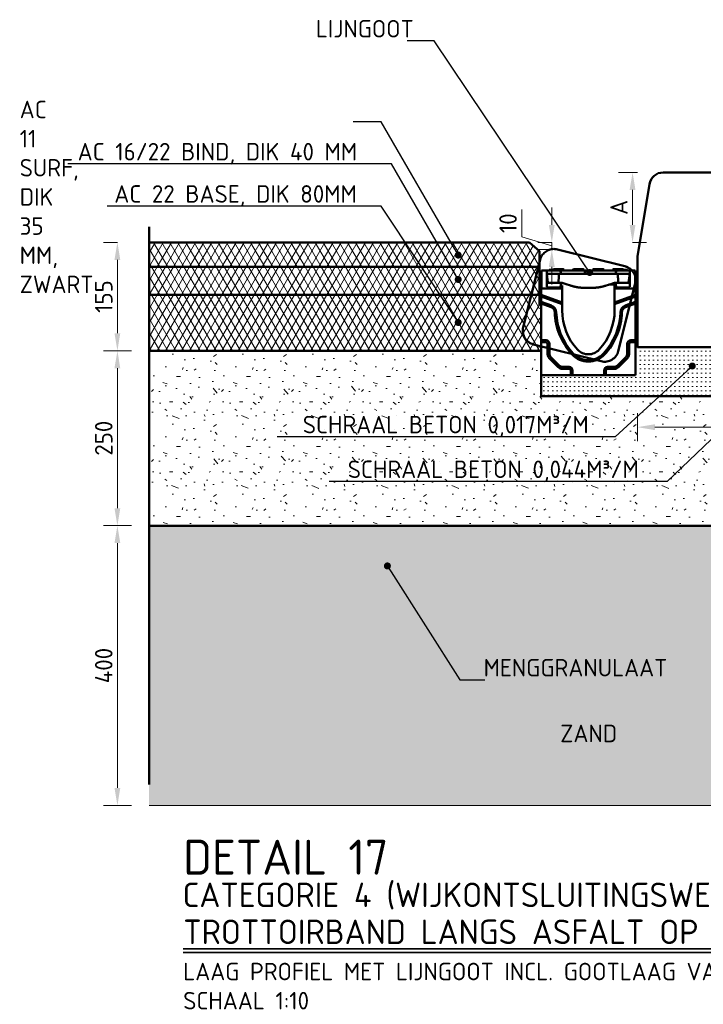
# Model space of a CAD drawing. Header units: metres. Extents: x 92403 to 95147, y 464428 to 465602.
# Tile 219 of 256: x 92591.837 to 92592.813, y 465101.012 to 465102.419. Entities that reach past the tile are written whole.
import ezdxf
from ezdxf import colors
from ezdxf.entities.mleader import LeaderData, LeaderLine
from ezdxf.math import Vec2, Vec3

# ---------------------------------------------------------------- set-up
doc = ezdxf.new("R2010")
doc.units = ezdxf.units.M
for name, pattern in [('HIDDEN', [2.373, 1.58, -0.793]), ('VW-1-1_STREEP', [2, 1, -1]), ('XX-PROJECTGRENS', [18, 12, -3, 0, -3])]:
    doc.linetypes.add(name, pattern=pattern)
doc.layers.get('0').update_dxf_attribs({"linetype": 'CONTINUOUS'})
doc.layers.get('Defpoints').update_dxf_attribs({"linetype": 'CONTINUOUS'})
for name, color, linetype, lineweight in [('N-WE-GW-GROND_ZAND-AD', 7, 'CONTINUOUS', 18), ('N-WE-GW-GROND_ZAND_CUNETZAND-AD-10', 7, 'CONTINUOUS', 18), ('N-WE-GW-GROND_ZAND_CUNETZAND-WERK-T25', 7, 'CONTINUOUS', 25), ('N-WE-KG-PROJECTGRENS-GD', 7, 'XX-PROJECTGRENS', 50), ('N-WE-RI-HWA_GOOT_LIJNGOOT-GD', 150, 'CONTINUOUS', 50), ('N-WE-VH-KANTOPSLUITING_TROTTOIRBAND_130 150-GD', 210, 'CONTINUOUS', 50), ('N-WE-VH-VERHARDING_ASFALT-AD-10', 252, 'CONTINUOUS', 18), ('N-WE-VH-VERHARDING_ASFALT-GD', 252, 'CONTINUOUS', 50), ('N-WE-VH-VERHARDING_ASFALT-T25', 7, 'CONTINUOUS', 25), ('N-WE-VH-VERHARDING_BETON_SCHRAAL-GD', 252, 'CONTINUOUS', 50), ('N-WE-VH-VERHARDING_BETON_SCHRAAL-T25', 7, 'CONTINUOUS', 25), ('N-WE-VH-VERHARDING_FUNDERING-AD-10', 252, 'CONTINUOUS', 18), ('N-WE-VH-VERHARDING_NATUURSTEEN-GD', 252, 'CONTINUOUS', 50), ('N-WE-VW-MARKERING_LANGS_STREEP_11-G', 7, 'VW-1-1_STREEP', 13), ('X-XX-AL-TEKENBLAD_TITELBLOK-T25', 7, 'CONTINUOUS', 25), ('X-XX-AL-TEKENBLAD_TITELBLOK-T35', 50, 'CONTINUOUS', 35), ('X-XX-AL-TEKENBLAD_TITELBLOK-T50', 130, 'CONTINUOUS', 50), ('X-XX-AL-VERWIJZING_DETAIL-M', 7, 'CONTINUOUS', 18)]:
    doc.layers.add(name, color=color, linetype=linetype, lineweight=lineweight)
doc.styles.add('NLCS-ISO-ANNOTATIVE-T25', font='NLCS-ISO.ttf', dxfattribs={"height": 2.5})
doc.styles.add('NLCS-ISO-M10-T25', font='NLCS-ISO.ttf', dxfattribs={"height": 0.025})
doc.styles.add('NLCS-ISO-M10-T35', font='NLCS-ISO.ttf', dxfattribs={"height": 0.035})
doc.styles.add('NLCS-ISO-M10-T50', font='NLCS-ISO.ttf', dxfattribs={"height": 0.05})
doc.dimstyles.new('NLCS-M10-T25-PIJL_L2_H1', dxfattribs={"dimscale": 0.01, "dimtxt": 2.5, "dimasz": 2.5, "dimexe": 2, "dimexo": 2, "dimgap": 0.7, "dimtad": 1, "dimzin": 0, "dimdsep": 46, "dimtxsty": 'NLCS-ISO-M10-T25', "dimcen": 2.5, "dimdle": 2, "dimclrd": 256, "dimclre": 256, "dimclrt": 7, "dimadec": 1, "dimazin": 0, "dimtfac": 1, "dimtdec": 3, "dimtofl": 0, "dimtmove": 1, "dimatfit": 0, "dimfxl": 2, "dimfxlon": 1, "dimtfillclr": 256, "dimtolj": 1, "dimtzin": 0, "dimlwd": -1, "dimlwe": -1, "dimarcsym": 0})
pattern_1 = [(60, (2985.379468, 6084.488832), (-0.00866025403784, 0.005), []), (120, (2985.379468, 6084.488832), (-0.00866025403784, -0.005), [])]

# ---------------------------------------------------------------- blocks, each defined once
blk = doc.blocks.new('*D560')
at = {"layer": 'Defpoints', "color": 0, "transparency": 16777216}
for p in [(92592.7124, 465102.2009), (92592.7392, 465102.2009), (92592.7124, 465102.1009)]:
    blk.add_point(p, dxfattribs=at)
at = {"layer": 'X-XX-AL-VERWIJZING_DETAIL-M', "transparency": 16777216}
for p, q in [((92592.7192, 465102.2009), (92592.6924, 465102.2009)), ((92592.7124, 465102.1259), (92592.7124, 465102.1759)), ((92592.7124, 465102.1009), (92592.7324, 465102.1009))]:
    blk.add_line(p, q, dxfattribs=at)
for points in [[(92592.7082, 465102.1759), (92592.7165, 465102.1759), (92592.7124, 465102.2009)], [(92592.7082, 465102.1259), (92592.7165, 465102.1259), (92592.7124, 465102.1009)]]:
    blk.add_solid(points, dxfattribs=at)
at = {"layer": 'X-XX-AL-VERWIJZING_DETAIL-M', "color": 7, "transparency": 16777216, "insert": (92592.6929, 465102.1509), "char_height": 0.025, "attachment_point": 5, "rotation": 90, "style": 'NLCS-ISO-M10-T25'}
blk.add_mtext('\\A1;A', dxfattribs=at)
blk = doc.blocks.new('*D561')
at = {"layer": 'Defpoints', "color": 0, "transparency": 16777216}
for p in [(92591.9763, 465102.1009), (92591.9763, 465102.1009), (92591.9763, 465101.9459)]:
    blk.add_point(p, dxfattribs=at)
at = {"layer": 'X-XX-AL-VERWIJZING_DETAIL-M', "transparency": 16777216}
for p, q in [((92591.9763, 465102.1009), (92591.9563, 465102.1009)), ((92591.9763, 465101.9709), (92591.9763, 465102.0759)), ((92591.9763, 465101.9459), (92591.9563, 465101.9459))]:
    blk.add_line(p, q, dxfattribs=at)
for points in [[(92591.9721, 465102.0759), (92591.9804, 465102.0759), (92591.9763, 465102.1009)], [(92591.9721, 465101.9709), (92591.9804, 465101.9709), (92591.9763, 465101.9459)]]:
    blk.add_solid(points, dxfattribs=at)
at = {"layer": 'X-XX-AL-VERWIJZING_DETAIL-M', "color": 7, "transparency": 16777216, "insert": (92591.9568, 465102.0234), "char_height": 0.025, "attachment_point": 5, "rotation": 90, "style": 'NLCS-ISO-M10-T25'}
blk.add_mtext('\\A1;155', dxfattribs=at)
blk = doc.blocks.new('*D566')
at = {"layer": 'Defpoints', "color": 0, "transparency": 16777216}
for p in [(92591.9763, 465101.6959), (92591.9763, 465101.2959), (92592.0217, 465101.2959)]:
    blk.add_point(p, dxfattribs=at)
at = {"layer": 'X-XX-AL-VERWIJZING_DETAIL-M', "transparency": 16777216}
for p, q in [((92591.9763, 465101.6959), (92591.9963, 465101.6959)), ((92591.9763, 465101.6709), (92591.9763, 465101.3209)), ((92591.9963, 465101.2959), (92591.9563, 465101.2959))]:
    blk.add_line(p, q, dxfattribs=at)
for points in [[(92591.9721, 465101.6709), (92591.9804, 465101.6709), (92591.9763, 465101.6959)], [(92591.9721, 465101.3209), (92591.9804, 465101.3209), (92591.9763, 465101.2959)]]:
    blk.add_solid(points, dxfattribs=at)
at = {"layer": 'X-XX-AL-VERWIJZING_DETAIL-M', "color": 7, "transparency": 16777216, "insert": (92591.9568, 465101.4959), "char_height": 0.025, "attachment_point": 5, "rotation": 90, "style": 'NLCS-ISO-M10-T25'}
blk.add_mtext('\\A1;400', dxfattribs=at)
blk = doc.blocks.new('_Dot')
at = {"color": 0, "linetype": 'ByBlock', "lineweight": -2}
blk.add_line((-0.5, 0), (-1, 0), dxfattribs=at)
at = {"color": 0, "linetype": 'ByBlock', "const_width": 0.5}
blk.add_lwpolyline([(-0.25, 0, 1), (0.25, 0, 1)], format="xyb", close=True, dxfattribs=at)
blk = doc.blocks.new('*D787')
at = {"layer": 'Defpoints', "color": 0, "transparency": 16777216}
for p in [(92592.0217, 465101.9459), (92591.9763, 465101.6959), (92592.0217, 465101.6959)]:
    blk.add_point(p, dxfattribs=at)
at = {"layer": 'X-XX-AL-VERWIJZING_DETAIL-M', "transparency": 16777216}
for p, q in [((92591.9963, 465101.9459), (92591.9563, 465101.9459)), ((92591.9763, 465101.9209), (92591.9763, 465101.7209)), ((92591.9963, 465101.6959), (92591.9563, 465101.6959))]:
    blk.add_line(p, q, dxfattribs=at)
for points in [[(92591.9721, 465101.9209), (92591.9804, 465101.9209), (92591.9763, 465101.9459)], [(92591.9721, 465101.7209), (92591.9804, 465101.7209), (92591.9763, 465101.6959)]]:
    blk.add_solid(points, dxfattribs=at)
at = {"layer": 'X-XX-AL-VERWIJZING_DETAIL-M', "color": 7, "transparency": 16777216, "insert": (92591.9568, 465101.8209), "char_height": 0.025, "attachment_point": 5, "rotation": 90, "style": 'NLCS-ISO-M10-T25'}
blk.add_mtext('\\A1;250', dxfattribs=at)
blk = doc.blocks.new('*D568')
at = {"layer": 'Defpoints', "color": 0, "transparency": 16777216}
for p in [(92592.597, 465102.1009), (92592.5995, 465102.1009), (92592.5995, 465102.0909)]:
    blk.add_point(p, dxfattribs=at)
at = {"layer": 'X-XX-AL-VERWIJZING_DETAIL-M', "transparency": 16777216}
for p, q in [((92592.597, 465102.1259), (92592.597, 465102.1509)), ((92592.554, 465102.1088), (92592.554, 465102.1478)), ((92592.597, 465102.0959), (92592.554, 465102.1088)), ((92592.597, 465102.1009), (92592.577, 465102.1009)), ((92592.597, 465102.0909), (92592.597, 465102.1009)), ((92592.597, 465102.0909), (92592.577, 465102.0909)), ((92592.597, 465102.0659), (92592.597, 465102.0409))]:
    blk.add_line(p, q, dxfattribs=at)
for points in [[(92592.5928, 465102.1259), (92592.6011, 465102.1259), (92592.597, 465102.1009)], [(92592.5928, 465102.0659), (92592.6011, 465102.0659), (92592.597, 465102.0909)]]:
    blk.add_solid(points, dxfattribs=at)
at = {"layer": 'X-XX-AL-VERWIJZING_DETAIL-M', "color": 7, "transparency": 16777216, "insert": (92592.5345, 465102.1283), "char_height": 0.025, "attachment_point": 5, "rotation": 90, "style": 'NLCS-ISO-M10-T25'}
blk.add_mtext('\\A1;10', dxfattribs=at)
blk = doc.blocks.new('*D569')
at = {"layer": 'Defpoints', "color": 0, "transparency": 16777216}
for p in [(92592.7192, 465101.9104), (92593.2192, 465101.8367), (92593.2192, 465101.8004)]:
    blk.add_point(p, dxfattribs=at)
at = {"layer": 'X-XX-AL-VERWIJZING_DETAIL-M', "transparency": 16777216}
for p, q in [((92592.7192, 465101.8567), (92592.7192, 465101.8167)), ((92593.2192, 465101.8204), (92593.2192, 465101.8567)), ((92592.7442, 465101.8367), (92593.1942, 465101.8367))]:
    blk.add_line(p, q, dxfattribs=at)
for points in [[(92592.7442, 465101.8409), (92592.7442, 465101.8325), (92592.7192, 465101.8367)], [(92593.1942, 465101.8409), (92593.1942, 465101.8325), (92593.2192, 465101.8367)]]:
    blk.add_solid(points, dxfattribs=at)
at = {"layer": 'X-XX-AL-VERWIJZING_DETAIL-M', "color": 7, "transparency": 16777216, "insert": (92592.9692, 465101.8562), "char_height": 0.025, "attachment_point": 5, "style": 'NLCS-ISO-M10-T25'}
blk.add_mtext('\\A1;500', dxfattribs=at)
blk = doc.blocks.new('Goot')
at = {"color": 8}
for p, q in [((0.008, 0.1496), (0.0005, 0.15)), ((0.0005, 0.15), (0.0005, 0.124)), ((0.0082, 0.1496), (0.008, 0.1496)), ((0.008, 0.127), (0.008, 0.1496)), ((0.0082, 0.15), (0.0251, 0.15)), ((0.0082, 0.145), (0.0082, 0.15)), ((0.0082, 0.145), (0.0095, 0.1329)), ((0.0283, 0.145), (0.0082, 0.145)), ((0.0342, 0.15), (0.0251, 0.15)), ((0.0283, 0.145), (0.0281, 0.1472)), ((0.0283, 0.145), (0.0342, 0.145)), ((0.0565, 0.15), (0.0342, 0.15)), ((0.0342, 0.145), (0.0565, 0.145)), ((0.0656, 0.15), (0.0565, 0.15)), ((0.0565, 0.145), (0.0625, 0.145)), ((0.0626, 0.1472), (0.0625, 0.145)), ((0.0725, 0.145), (0.0625, 0.145)), ((0.0656, 0.15), (0.0694, 0.15)), ((0.0785, 0.15), (0.0694, 0.15)), ((0.0725, 0.145), (0.0724, 0.1472)), ((0.0725, 0.145), (0.0785, 0.145)), ((0.1007, 0.15), (0.0785, 0.15)), ((0.0785, 0.145), (0.1007, 0.145)), ((0.1099, 0.15), (0.1007, 0.15)), ((0.1007, 0.145), (0.1067, 0.145)), ((0.1069, 0.1472), (0.1067, 0.145)), ((0.1267, 0.145), (0.1067, 0.145)), ((0.1097, 0.1437), (0.1097, 0.1437)), ((0.1099, 0.15), (0.1267, 0.15)), ((0.1249, 0.1328), (0.1267, 0.145)), ((0.1267, 0.15), (0.1267, 0.145)), ((0.127, 0.1496), (0.1267, 0.1496)), ((0.1345, 0.15), (0.127, 0.1496)), ((0.127, 0.1496), (0.127, 0.127)), ((0.1345, 0.124), (0.1345, 0.15)), ((0.026, 0.132), (0.01, 0.132)), ((0.0105, 0.132), (0.0106, 0.132)), ((0.0106, 0.132), (0.011, 0.132)), ((0.011, 0.132), (0.0249, 0.132)), ((0.0249, 0.1329), (0.0249, 0.132)), ((0.0249, 0.132), (0.0254, 0.132)), ((0.0254, 0.132), (0.03, 0.132)), ((0.028, 0.1304), (0.0278, 0.1265)), ((0.0279, 0.1285), (0.03, 0.1285)), ((0.028, 0.1305), (0.028, 0.131)), ((0.028, 0.1305), (0.028, 0.1304)), ((0.03, 0.1285), (0.03, 0.128)), ((0.03, 0.128), (0.03, 0.126)), ((0.0316, 0.1317), (0.0356, 0.1304)), ((0.0356, 0.1304), (0.0422, 0.1283)), ((0.0928, 0.1283), (0.0994, 0.1304)), ((0.0969, 0.1296), (0.107, 0.1296)), ((0.0994, 0.1304), (0.1034, 0.1317)), ((0.105, 0.132), (0.1096, 0.132)), ((0.105, 0.128), (0.105, 0.1285)), ((0.105, 0.1285), (0.1071, 0.1285)), ((0.105, 0.126), (0.105, 0.128)), ((0.107, 0.1305), (0.107, 0.131)), ((0.107, 0.1304), (0.107, 0.1305)), ((0.1072, 0.1265), (0.107, 0.1304)), ((0.107, 0.1304), (0.1072, 0.1265)), ((0.125, 0.132), (0.109, 0.132)), ((0.1096, 0.132), (0.1101, 0.132)), ((0.1101, 0.1329), (0.1101, 0.132)), ((0.1101, 0.132), (0.1234, 0.132)), ((0.114, 0.132), (0.114, 0.132)), ((0.1155, 0.132), (0.1155, 0.132)), ((0.1157, 0.132), (0.1157, 0.132)), ((0.1234, 0.132), (0.1239, 0.132)), ((0, 0.115), (0, 0.124)), ((0.03, 0.124), (0, 0.124)), ((0, 0.1127), (0, 0.115)), ((0, 0.105), (0, 0.1127)), ((0.03, 0.1256), (0.009, 0.126)), ((0.03, 0.1256), (0.03, 0.126)), ((0.03, 0.124), (0.03, 0.1256)), ((0.03, 0.1041), (0.03, 0.124)), ((0.0625, 0.125), (0.0725, 0.125)), ((0.126, 0.126), (0.105, 0.1256)), ((0.105, 0.126), (0.105, 0.1256)), ((0.105, 0.124), (0.105, 0.1256)), ((0.105, 0.124), (0.105, 0.1041)), ((0.135, 0.124), (0.105, 0.124)), ((0.135, 0.124), (0.135, 0.115)), ((0.135, 0.115), (0.135, 0.1127)), ((0.135, 0.1127), (0.135, 0.105)), ((0, 0.1028), (0, 0.105)), ((0, 0.05), (0, 0.1028)), ((0.03, 0.1041), (0.03, 0.1018)), ((0.03, 0.1018), (0.03, 0.093)), ((0.105, 0.1018), (0.105, 0.1041)), ((0.105, 0.093), (0.105, 0.1018)), ((0.135, 0.105), (0.135, 0.1028)), ((0.135, 0.1028), (0.135, 0.05)), ((0, 0.0473), (0, 0.05)), ((0, 0), (0, 0.0473)), ((0.135, 0.05), (0.135, 0.0473)), ((0.135, 0.0473), (0.135, 0)), ((0.0423, 0), (0, 0)), ((0.045, 0), (0.0423, 0)), ((0.09, 0), (0.045, 0)), ((0.0927, 0), (0.09, 0)), ((0.135, 0), (0.0927, 0))]:
    blk.add_line(p, q, dxfattribs=at)
at = {"color": 8, "transparency": 33554687}
for p, q in [((0.0169, 0.151), (0.0115, 0.151)), ((0.0115, 0.151), (0.0115, 0.15)), ((0.0168, 0.1506), (0.0167, 0.15)), ((0.0178, 0.1515), (0.0203, 0.1515)), ((0.0293, 0.1515), (0.0203, 0.1515)), ((0.0293, 0.1515), (0.0317, 0.1515)), ((0.0327, 0.1506), (0.0327, 0.15)), ((0.0453, 0.1506), (0.0452, 0.15)), ((0.0463, 0.1515), (0.0488, 0.1515)), ((0.0578, 0.1515), (0.0488, 0.1515)), ((0.0578, 0.1515), (0.0602, 0.1515)), ((0.0612, 0.1506), (0.0612, 0.15)), ((0.0738, 0.1506), (0.0737, 0.15)), ((0.0748, 0.1515), (0.0773, 0.1515)), ((0.0862, 0.1515), (0.0773, 0.1515)), ((0.0862, 0.1515), (0.0887, 0.1515)), ((0.0897, 0.1506), (0.0897, 0.15)), ((0.1023, 0.1506), (0.1022, 0.15)), ((0.1033, 0.1515), (0.1058, 0.1515)), ((0.1147, 0.1515), (0.1058, 0.1515)), ((0.1147, 0.1515), (0.1172, 0.1515)), ((0.1183, 0.151), (0.1181, 0.151)), ((0.1182, 0.1506), (0.1182, 0.15)), ((0.1213, 0.151), (0.1183, 0.151)), ((0.1232, 0.151), (0.1213, 0.151)), ((0.1234, 0.151), (0.1232, 0.151)), ((0.1234, 0.151), (0.1234, 0.15)), ((0, 0.115), (0.03, 0.1041)), ((0.03, 0.1018), (0, 0.1127)), ((0.105, 0.1041), (0.135, 0.115)), ((0.135, 0.1127), (0.105, 0.1018)), ((0, 0.105), (0.015, 0.0996)), ((0.0143, 0.0976), (0, 0.1028)), ((0.12, 0.0996), (0.135, 0.105)), ((0.135, 0.1028), (0.1207, 0.0976)), ((0, 0.05), (0.007, 0.05)), ((0.007, 0.0473), (0, 0.0473)), ((0.0093, 0.03), (0.0093, 0.045)), ((0.012, 0.045), (0.012, 0.03)), ((0.123, 0.03), (0.123, 0.045)), ((0.1257, 0.045), (0.1257, 0.03)), ((0.128, 0.05), (0.135, 0.05)), ((0.135, 0.0473), (0.128, 0.0473)), ((0.0246, 0.0116), (0.0116, 0.0246)), ((0.0135, 0.0265), (0.0265, 0.0135)), ((0.1085, 0.0135), (0.1215, 0.0265)), ((0.1234, 0.0246), (0.1104, 0.0116)), ((0.03, 0.012), (0.04, 0.012)), ((0.04, 0.0093), (0.03, 0.0093)), ((0.0423, 0), (0.0423, 0.007)), ((0.045, 0.007), (0.045, 0)), ((0.09, 0), (0.09, 0.007)), ((0.0927, 0.007), (0.0927, 0)), ((0.095, 0.012), (0.105, 0.012)), ((0.105, 0.0093), (0.095, 0.0093))]:
    blk.add_line(p, q, dxfattribs=at)
at = {"color": 8, "flags": 128}
for points in [[(0.0253, 0.1436), (0.0253, 0.1431), (0.0253, 0.1427), (0.0253, 0.1422), (0.0253, 0.1418), (0.0252, 0.1414), (0.0252, 0.1409), (0.0252, 0.1405), (0.0252, 0.14), (0.0252, 0.1396), (0.0251, 0.1391), (0.0251, 0.1387), (0.0251, 0.1383), (0.0251, 0.1378), (0.0251, 0.1374), (0.025, 0.1369), (0.025, 0.1365), (0.025, 0.136), (0.025, 0.1356), (0.025, 0.1352), (0.025, 0.1347), (0.0249, 0.1343), (0.0249, 0.1338), (0.0249, 0.1334), (0.0249, 0.1329)], [(0.0258, 0.145), (0.0257, 0.1449), (0.0257, 0.1449), (0.0257, 0.1448), (0.0257, 0.1448), (0.0256, 0.1447), (0.0256, 0.1447), (0.0256, 0.1446), (0.0255, 0.1446), (0.0255, 0.1445), (0.0255, 0.1444), (0.0255, 0.1444), (0.0255, 0.1443), (0.0254, 0.1443), (0.0254, 0.1442), (0.0254, 0.1441), (0.0254, 0.1441), (0.0254, 0.144), (0.0254, 0.144), (0.0254, 0.1439), (0.0254, 0.1438), (0.0254, 0.1438), (0.0253, 0.1437), (0.0253, 0.1436), (0.0253, 0.1436)], [(0.1097, 0.1436), (0.1097, 0.1436), (0.1097, 0.1437), (0.1096, 0.1438), (0.1096, 0.1438), (0.1096, 0.1439), (0.1096, 0.144), (0.1096, 0.144), (0.1096, 0.1441), (0.1096, 0.1441), (0.1096, 0.1442), (0.1096, 0.1443), (0.1095, 0.1443), (0.1095, 0.1444), (0.1095, 0.1444), (0.1095, 0.1445), (0.1095, 0.1446), (0.1094, 0.1446), (0.1094, 0.1447), (0.1094, 0.1447), (0.1093, 0.1448), (0.1093, 0.1448), (0.1093, 0.1449), (0.1093, 0.1449), (0.1092, 0.145)], [(0.1101, 0.1329), (0.1101, 0.1334), (0.1101, 0.1338), (0.1101, 0.1343), (0.11, 0.1347), (0.11, 0.1352), (0.11, 0.1356), (0.11, 0.136), (0.11, 0.1365), (0.11, 0.1369), (0.1099, 0.1374), (0.1099, 0.1378), (0.1099, 0.1383), (0.1099, 0.1387), (0.1099, 0.1391), (0.1098, 0.1396), (0.1098, 0.14), (0.1098, 0.1405), (0.1098, 0.1409), (0.1098, 0.1414), (0.1097, 0.1418), (0.1097, 0.1422), (0.1097, 0.1427), (0.1097, 0.1431), (0.1097, 0.1436)], [(0.03, 0.132), (0.0301, 0.132), (0.0301, 0.132), (0.0302, 0.132), (0.0303, 0.132), (0.0303, 0.132), (0.0304, 0.132), (0.0304, 0.132), (0.0305, 0.132), (0.0306, 0.132), (0.0306, 0.132), (0.0307, 0.132), (0.0308, 0.1319), (0.0308, 0.1319), (0.0309, 0.1319), (0.031, 0.1319), (0.031, 0.1319), (0.0311, 0.1319), (0.0312, 0.1319), (0.0312, 0.1318), (0.0313, 0.1318), (0.0314, 0.1318), (0.0314, 0.1318), (0.0315, 0.1318), (0.0316, 0.1317)], [(0.0422, 0.1283), (0.043, 0.128), (0.0438, 0.1277), (0.0447, 0.1275), (0.0455, 0.1273), (0.0463, 0.127), (0.0472, 0.1268), (0.048, 0.1266), (0.0488, 0.1265), (0.0497, 0.1263), (0.0505, 0.1261), (0.0514, 0.126), (0.0522, 0.1258), (0.0531, 0.1257), (0.0539, 0.1256), (0.0548, 0.1255), (0.0556, 0.1254), (0.0565, 0.1253), (0.0573, 0.1252), (0.0582, 0.1251), (0.059, 0.1251), (0.0599, 0.1251), (0.0608, 0.125), (0.0616, 0.125), (0.0625, 0.125)], [(0.0725, 0.125), (0.0734, 0.125), (0.0742, 0.125), (0.0751, 0.1251), (0.076, 0.1251), (0.0768, 0.1251), (0.0777, 0.1252), (0.0785, 0.1253), (0.0794, 0.1254), (0.0802, 0.1255), (0.0811, 0.1256), (0.0819, 0.1257), (0.0828, 0.1258), (0.0836, 0.126), (0.0845, 0.1261), (0.0853, 0.1263), (0.0862, 0.1265), (0.087, 0.1266), (0.0878, 0.1268), (0.0887, 0.127), (0.0895, 0.1273), (0.0903, 0.1275), (0.0912, 0.1277), (0.092, 0.128), (0.0928, 0.1283)], [(0.1034, 0.1317), (0.1035, 0.1318), (0.1036, 0.1318), (0.1036, 0.1318), (0.1037, 0.1318), (0.1038, 0.1318), (0.1038, 0.1319), (0.1039, 0.1319), (0.104, 0.1319), (0.104, 0.1319), (0.1041, 0.1319), (0.1042, 0.1319), (0.1042, 0.1319), (0.1043, 0.132), (0.1044, 0.132), (0.1044, 0.132), (0.1045, 0.132), (0.1046, 0.132), (0.1046, 0.132), (0.1047, 0.132), (0.1047, 0.132), (0.1048, 0.132), (0.1049, 0.132), (0.1049, 0.132), (0.105, 0.132)], [(0.107, 0.131), (0.1071, 0.1312), (0.1071, 0.1314), (0.1072, 0.1316), (0.1073, 0.1317), (0.1075, 0.1318), (0.1077, 0.1319), (0.1078, 0.132), (0.1079, 0.132), (0.108, 0.132), (0.108, 0.132), (0.1081, 0.132), (0.1082, 0.132), (0.1083, 0.132), (0.1085, 0.132), (0.1087, 0.132), (0.1088, 0.132), (0.109, 0.132)], [(0.125, 0.132), (0.1252, 0.132), (0.1253, 0.132), (0.1255, 0.132), (0.1257, 0.132), (0.1258, 0.132), (0.1259, 0.132), (0.126, 0.132), (0.126, 0.132), (0.1261, 0.132), (0.1262, 0.132), (0.1263, 0.1319), (0.1265, 0.1318), (0.1267, 0.1317), (0.1268, 0.1316), (0.1269, 0.1314), (0.1269, 0.1312), (0.127, 0.131)]]:
    blk.add_lwpolyline(points, dxfattribs=at)
at = {"color": 8, "transparency": 33554687}
for centre, radius, start, end in [((0.0178, 0.1505), 0.001, 90, 177), ((0.0317, 0.1505), 0.001, 3, 90), ((0.0463, 0.1505), 0.001, 90, 177), ((0.0602, 0.1505), 0.001, 3, 90), ((0.0748, 0.1505), 0.001, 90, 177), ((0.0887, 0.1505), 0.001, 3, 90), ((0.1033, 0.1505), 0.001, 90, 177), ((0.1172, 0.1505), 0.001, 3, 90), ((0.0115, 0.09), 0.0101, 1.6719, 70), ((0.1235, 0.09), 0.0101, 110, 178.3281), ((0.0115, 0.09), 0.008, 1.6719, 70), ((0.1127, 0.093), 0.0932, 181.6719, 222.8955), ((0.1127, 0.093), 0.0911, 181.6719, 222.8955), ((0.0223, 0.093), 0.0911, 317.1045, 358.3281), ((0.0223, 0.093), 0.0932, 317.1045, 358.3281), ((0.1235, 0.09), 0.008, 110, 178.3281), ((0.007, 0.045), 0.005, 0, 90), ((0.007, 0.045), 0.00232, 0, 90), ((0.128, 0.045), 0.005, 90, 180), ((0.128, 0.045), 0.00232, 90, 180), ((0.017, 0.03), 0.00768, 180, 225), ((0.017, 0.03), 0.005, 180, 225), ((0.0675, 0.051), 0.0315, 222.8955, 317.1045), ((0.0675, 0.051), 0.0294, 222.8955, 317.1045), ((0.118, 0.03), 0.005, 315, 0), ((0.118, 0.03), 0.00768, 315, 0), ((0.03, 0.017), 0.00768, 225, 270), ((0.03, 0.017), 0.005, 225, 270), ((0.04, 0.007), 0.005, 0, 90), ((0.04, 0.007), 0.00232, 0, 90), ((0.095, 0.007), 0.005, 90, 180), ((0.095, 0.007), 0.00232, 90, 180), ((0.105, 0.017), 0.005, 270, 315), ((0.105, 0.017), 0.00768, 270, 315)]:
    blk.add_arc(centre, radius, start, end, dxfattribs=at)
at = {"color": 8}
for centre, radius, start, end in [((0.0251, 0.147), 0.003, 3.0009, 90.0004), ((0.0656, 0.147), 0.003, 89.9996, 176.9991), ((0.0694, 0.147), 0.003, 3.0009, 90.0004), ((0.1099, 0.147), 0.003, 89.9996, 176.9991), ((0.0105, 0.133), 0.001, 186, 270), ((0.1239, 0.133), 0.001, 270, 351.2538), ((0.1127, 0.093), 0.0827, 180, 222.8955), ((0.0223, 0.093), 0.0827, 317.1045, 0), ((0.0675, 0.051), 0.021, 222.8955, 317.1045)]:
    blk.add_arc(centre, radius, start, end, dxfattribs=at)
for centre, major_axis, ratio, start_param, end_param in [((0.009, 0.131), (-0.000999, 0.000052), 0.999998, 4.764749, 6.283185), ((0.009, 0.127), (0, -0.001), 0.999998, 4.712389, 6.265732), ((0.01, 0.132), (-0.001, 0), 0.002004, 4.715128, 6.283185), ((0.026, 0.132), (-0.001, 0), 0.002004, 3.141593, 4.70965), ((0.027, 0.131), (0.000999, 0.000052), 0.999998, 0, 1.518436), ((0.126, 0.127), (0, -0.001), 0.999998, 0.017453, 1.570796), ((0.0268, 0.1266), (0.00089, 0.000455), 0.999999, 4.712389, 5.758053), ((0.1082, 0.1266), (-0.000999, -0.000052), 0.999998, 0, 1.045664)]:
    blk.add_ellipse(centre, major_axis=major_axis, ratio=ratio, start_param=start_param, end_param=end_param, dxfattribs=at)

msp = doc.modelspace()

# ---------------------------------------------------------------- hatches: boundary and pattern name
at = {"layer": 'N-WE-GW-GROND_ZAND_CUNETZAND-AD-10'}
h = msp.add_hatch(dxfattribs=at)
h.set_pattern_fill('AGW-GROND_ZAND_CUNETZAND', color=256, scale=0.01, pattern_type=2)
h.set_pattern_definition([(0, (2985.3794685, 6084.438832), (0.00625, 0.00625), [0, -0.0125])])
h.paths.add_polyline_path([(92593.319207, 465101.295859), (92593.319207, 465101.695859), (92592.234273, 465101.695859), (92592.02165, 465101.695859), (92592.02165, 465101.295859)])
at = {"layer": 'N-WE-VH-VERHARDING_ASFALT-AD-10'}
h = msp.add_hatch(dxfattribs=at)
h.set_pattern_fill('AVH-ASFALT', color=256, scale=0.01, pattern_type=2)
h.set_pattern_definition(pattern_1)
h.paths.add_polyline_path([(92592.579207, 465102.088377), (92592.564981, 465102.100859), (92592.02165, 465102.100859), (92592.02165, 465102.065859), (92592.579207, 465102.065755)])
h = msp.add_hatch(dxfattribs=at)
h.set_pattern_fill('AVH-ASFALT', color=256, scale=0.01, pattern_type=2)
h.set_pattern_definition(pattern_1)
h.paths.add_polyline_path([(92592.579207, 465102.065755), (92592.02165, 465102.065859), (92592.02165, 465102.025859), (92592.579207, 465102.025859)])
h = msp.add_hatch(dxfattribs=at)
h.set_pattern_fill('AVH-ASFALT', color=256, scale=0.01, pattern_type=2)
h.set_pattern_definition(pattern_1)
h.paths.add_polyline_path([(92592.02165, 465102.025859), (92592.02165, 465101.945859), (92592.434207, 465101.945859), (92592.581707, 465101.945859), (92592.579207, 465102.010833), (92592.579207, 465102.025859)])
at = {"layer": 'N-WE-VH-VERHARDING_FUNDERING-AD-10'}
h = msp.add_hatch(dxfattribs=at)
h.set_pattern_fill('AVH-FUNDERING_GRANULAAT', color=256, scale=0.01, pattern_type=2)
h.set_pattern_definition([(0, (2985.47447, 6084.55283), (0, 0.1), [0, -0.1]), (0, (2985.47547, 6084.51783), (0, 0.1), [0, -0.1]), (0, (2985.47847, 6084.57183), (0, 0.1), [0, -0.1]), (338.1986, (2985.426468, 6084.540832), (0.3000000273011, -0.0999999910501), [0.0107703, -0.5277462]), (216.8699, (2985.436468, 6084.536832), (0.29999999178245, 0.2000000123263), [0.005, -0.495]), (130.6013, (2985.432468, 6084.533832), (0.5000000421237, -0.59999990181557), [0.0092195, -0.9127349]), (206.5651, (2985.39947, 6084.52183), (-0.099999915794, -0.1000001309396), [0.0022361, -0.2213707]), (326.3099, (2985.397468, 6084.520832), (0.1999999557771, -0.1000001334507), [0.0036056, -0.3569496]), (108.4349, (2985.40047, 6084.518832), (-0.0999998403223, 0.2000000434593), [0.0031623, -0.3130655]), (225, (2985.46347, 6084.51183), (-2e-17, -0.100000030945), [0.0042426, -0.1371787]), (0, (2985.46047, 6084.50883), (0.1, 0.1), [0.006, -0.094]), (135, (2985.46647, 6084.50883), (-0.100000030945, 9e-18), [0.0042426, -0.1371787]), (251.5651, (2985.45147, 6084.575832), (0.0999998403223, 0.2000000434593), [0.0031623, -0.3130655]), (0, (2985.45047, 6084.57283), (0.1, 0.1), [0.005, -0.095]), (143.1301, (2985.455468, 6084.572832), (-0.29999999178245, 0.2000000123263), [0.005, -0.495]), (213.6901, (2985.398468, 6084.576832), (0.1999999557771, 0.1000001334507), [0.0036056, -0.3569496]), (341.5651, (2985.39547, 6084.574832), (-0.2000000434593, 0.0999998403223), [0.0063246, -0.3099032]), (126.8699, (2985.401468, 6084.572832), (0.2000000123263, -0.29999999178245), [0.005, -0.495]), (0, (2985.42747, 6084.57283), (0, 0.1), [0, -0.1]), (0, (2985.40047, 6084.54683), (0, 0.1), [0, -0.1]), (0, (2985.42847, 6084.50983), (0, 0.1), [0, -0.1]), (0, (2985.45547, 6084.54083), (0, 0.1), [0, -0.1]), (0, (2985.42647, 6084.55783), (0, 0.1), [0, -0.1]), (0, (2985.40447, 6084.56083), (0, 0.1), [0, -0.1]), (0, (2985.41347, 6084.55483), (0, 0.1), [0, -0.1]), (0, (2985.40947, 6084.53083), (0, 0.1), [0, -0.1]), (0, (2985.38547, 6084.53483), (0, 0.1), [0, -0.1]), (0, (2985.38647, 6084.55783), (0, 0.1), [0, -0.1]), (0, (2985.38347, 6084.57983), (0, 0.1), [0, -0.1]), (0, (2985.41447, 6084.58383), (0, 0.1), [0, -0.1]), (0, (2985.43647, 6084.58783), (0, 0.1), [0, -0.1]), (0, (2985.47147, 6084.58383), (0, 0.1), [0, -0.1]), (0, (2985.44747, 6084.55283), (0, 0.1), [0, -0.1]), (0, (2985.43747, 6084.57083), (0, 0.1), [0, -0.1]), (0, (2985.44547, 6084.52283), (0, 0.1), [0, -0.1]), (0, (2985.41547, 6084.51783), (0, 0.1), [0, -0.1]), (0, (2985.44547, 6084.49583), (0, 0.1), [0, -0.1]), (0, (2985.41247, 6084.50183), (0, 0.1), [0, -0.1]), (0, (2985.38047, 6084.49883), (0, 0.1), [0, -0.1]), (0, (2985.39247, 6084.49383), (0, 0.1), [0, -0.1]), (0, (2985.39347, 6084.50783), (0, 0.1), [0, -0.1]), (0, (2985.46047, 6084.49183), (0, 0.1), [0, -0.1]), (0, (2985.47247, 6084.53283), (0, 0.1), [0, -0.1]), (0, (2985.46747, 6084.56283), (0, 0.1), [0, -0.1]), (0, (2985.42147, 6084.49083), (0, 0.1), [0, -0.1])])
h.paths.add_polyline_path([(92593.219207, 465101.695859), (92593.219207, 465101.880859), (92592.581707, 465101.880859), (92592.581707, 465101.945859), (92592.435966, 465101.945859), (92592.021654, 465101.945859), (92592.02165, 465101.695859)])
h = msp.add_hatch(dxfattribs=at)
h.set_pattern_fill('AVH-FUNDERING_ZANDCEMENTSTAB', color=256, scale=0.01, pattern_type=2)
h.set_pattern_definition([(0, (2985.3794685, 6084.488832), (0.03125, 0.00625), [0, -0.00625])])
h.paths.add_polyline_path([(92592.716707, 465101.910859), (92592.581707, 465101.910859), (92592.581707, 465101.880859), (92592.939207, 465101.880859), (92592.869207, 465101.950859), (92592.719207, 465101.950859), (92592.716707, 465101.950859)])
h.paths.add_polyline_path([(92592.719207, 465101.950859), (92592.719719, 465101.950633), (92592.716707, 465101.950859)], flags=17)

# ---------------------------------------------------------------- linework, layer by layer
at = {"layer": 'N-WE-GW-GROND_ZAND-AD'}
msp.add_lwpolyline([(92592.02165, 465101.295859), (92593.319207, 465101.295859)], dxfattribs=at)
at = {"layer": 'N-WE-KG-PROJECTGRENS-GD'}
msp.add_line((92592.02165, 465102.123103), (92592.02165, 465101.325859), dxfattribs=at)
at = {"layer": 'N-WE-VH-KANTOPSLUITING_TROTTOIRBAND_130 150-GD'}
msp.add_lwpolyline([(92592.719207, 465101.950859), (92592.719207, 465102.080859), (92592.736422, 465102.184147, -0.36662937), (92592.75615, 465102.200859), (92592.869207, 465102.200859), (92592.869207, 465101.950859)], format="xyb", close=True, dxfattribs=at)
at = {"layer": 'N-WE-VH-VERHARDING_ASFALT-GD'}
for points in [[(92592.02165, 465102.100859), (92592.564981, 465102.100859)], [(92592.564981, 465102.100859), (92592.579207, 465102.088377)], [(92592.579207, 465102.010833), (92592.579207, 465102.088377)], [(92592.02165, 465102.065859), (92592.579207, 465102.065755)], [(92592.02165, 465102.025859), (92592.579207, 465102.025859)], [(92592.02165, 465101.945859), (92592.581707, 465101.945859)]]:
    msp.add_lwpolyline(points, dxfattribs=at)
at = {"layer": 'N-WE-VH-VERHARDING_BETON_SCHRAAL-GD'}
for points in [[(92592.581707, 465101.910859), (92592.581707, 465101.880859), (92593.189207, 465101.880859), (92593.129177, 465101.940889), (92592.969207, 465102.100859), (92592.869207, 465102.100859)], [(92592.021593, 465101.695859), (92593.319207, 465101.695859)]]:
    msp.add_lwpolyline(points, dxfattribs=at)
at = {"layer": 'N-WE-VH-VERHARDING_NATUURSTEEN-GD', "linetype": 'HIDDEN', "ltscale": 5, "flags": 128}
msp.add_lwpolyline([(92592.711685, 465102.060494, -0.24800425), (92592.716197, 465102.042115), (92592.69201, 465101.945572, -0.41421356), (92592.667447, 465101.93085), (92592.570929, 465101.95503, -0.41421356), (92592.556207, 465101.979594), (92592.580393, 465102.076137, -0.05615879), (92592.581981, 465102.080385, -0.34991513), (92592.604957, 465102.090859), (92592.701475, 465102.066679, -0.15072575)], format="xyb", close=True, dxfattribs=at)
at = {"layer": 'N-WE-VW-MARKERING_LANGS_STREEP_11-G', "flags": 128}
msp.add_lwpolyline([(92592.719207, 465101.950859), (92592.716707, 465101.950859)], dxfattribs=at)
at = {"layer": 'X-XX-AL-TEKENBLAD_TITELBLOK-T35'}
for p, q in [((92592.070308, 465101.090919), (92593.061579, 465101.090919)), ((92592.070308, 465101.085919), (92593.061579, 465101.085919))]:
    msp.add_line(p, q, dxfattribs=at)

# ---------------------------------------------------------------- block references
at = {"layer": 'N-WE-RI-HWA_GOOT_LIJNGOOT-GD'}
msp.add_blockref('Goot', (92592.581707, 465101.910859), dxfattribs=at)

# ---------------------------------------------------------------- texts
at = {"layer": 'N-WE-GW-GROND_ZAND_CUNETZAND-WERK-T25', "insert": (92592.609015, 465101.386305), "char_height": 0.025, "attachment_point": 7, "style": 'NLCS-ISO-ANNOTATIVE-T25'}
msp.add_mtext('ZAND', dxfattribs=at)
at = {"layer": 'X-XX-AL-TEKENBLAD_TITELBLOK-T25', "insert": (92592.070308, 465101.004267), "char_height": 0.025, "attachment_point": 7, "style": 'NLCS-ISO-M10-T25'}
msp.add_mtext('LAAG PROFIEL MET LIJNGOOT INCL. GOOTLAAG VAN KEIEN\\PSCHAAL 1:10', dxfattribs=at)
at = {"layer": 'X-XX-AL-TEKENBLAD_TITELBLOK-T35', "char_height": 0.035, "width": 1.298086, "attachment_point": 7, "style": 'NLCS-ISO-M10-T35'}
for s, insert in [('CATEGORIE 4 (WIJKONTSLUITINGSWEG)', (92592.069441, 465101.147152)), ('TROTTOIRBAND LANGS ASFALT OP FUNDERING', (92592.070308, 465101.097694))]:
    msp.add_mtext(s, dxfattribs=dict(at, insert=insert))
at = {"layer": 'X-XX-AL-TEKENBLAD_TITELBLOK-T50', "insert": (92592.070308, 465101.196862), "char_height": 0.05, "width": 1.298086, "attachment_point": 7, "style": 'NLCS-ISO-M10-T50'}
msp.add_mtext('\\pxt6;DETAIL 17', dxfattribs=at)

# ---------------------------------------------------------------- dimensions: what is measured, and where the dimension line sits
at = {"layer": 'X-XX-AL-VERWIJZING_DETAIL-M'}
dim = msp.add_linear_dim(base=(92592.712374, 465102.200859), p1=(92592.712374, 465102.100859), p2=(92592.739207, 465102.200859), angle=90, text='A', dimstyle='NLCS-M10-T25-PIJL_L2_H1', override={"dimdec": 0, "dimlfac": 1000}, dxfattribs=at)
dim.commit()
dim.dimension.update_dxf_attribs({"geometry": '*D560', "text_midpoint": (92592.692874, 465102.150859)})
for base, p1, p2, picture, middle in [((92592.596963, 465102.100859), (92592.599457, 465102.090859), (92592.599457, 465102.100859), '*D568', (92592.534463, 465102.115759)), ((92591.976266, 465102.100859), (92591.976266, 465101.945859), (92591.976266, 465102.100859), '*D561', (92591.956766, 465102.023359)), ((92591.976266, 465101.695859), (92592.02165, 465101.945859), (92592.02165, 465101.695859), '*D787', (92591.956766, 465101.820859)), ((92591.976266, 465101.295859), (92591.976266, 465101.695859), (92592.02165, 465101.295859), '*D566', (92591.956766, 465101.495859))]:
    dim = msp.add_linear_dim(base=base, p1=p1, p2=p2, angle=90, dimstyle='NLCS-M10-T25-PIJL_L2_H1', override={"dimdec": 0, "dimlfac": 1000}, dxfattribs=at)
    dim.commit()
    dim.dimension.update_dxf_attribs({"geometry": picture, "text_midpoint": middle})
dim = msp.add_linear_dim(base=(92593.219207, 465101.836697), p1=(92592.719207, 465101.910391), p2=(92593.219207, 465101.800391), dimstyle='NLCS-M10-T25-PIJL_L2_H1', override={"dimdec": 0, "dimlfac": 1000}, dxfattribs=at)
dim.commit()
dim.dimension.update_dxf_attribs({"geometry": '*D569', "text_midpoint": (92592.969207, 465101.856197)})

# ---------------------------------------------------------------- leaders
at = {"layer": 'N-WE-VH-VERHARDING_ASFALT-T25', "linetype": 'ByBlock'}
ml = msp.add_multileader_mtext('Standard', dxfattribs=at)
ml.set_content('LIJNGOOT', color=7, style='NLCS-ISO-M10-T25')
ml.set_leader_properties(color=256, lineweight=-1)
ml.set_arrow_properties(name='DOT')
ml.build(insert=Vec2(0, 0))
ml.multileader.update_dxf_attribs({"text_left_attachment_type": 5, "text_right_attachment_type": 5, "dogleg_length": 2.5, "arrow_head_size": 0.01, "scale": 0.01})
ctx = ml.context
ctx.base_point, ctx.scale, ctx.char_height, ctx.arrow_head_size, ctx.landing_gap_size, ctx.plane_origin = Vec3(92592.250867, 465102.388796), 0.01, 0.025, 0.01, 0.009, Vec3(92592.641937, 465102.090859)
ctx.left_attachment, ctx.right_attachment = 5, 5
notes = []
notes.append((ctx, [(0, (1, 1, 0), (92592.428867, 465102.388796), (-1, 0), 0.025, [(0, [(92592.651099, 465102.057859)], 0, [])])]))
ctx.mtext.insert, ctx.mtext.width, ctx.mtext.flow_direction = Vec3(92592.259867, 465102.418796), 0.47249474, 5
ml = msp.add_multileader_mtext('Standard', dxfattribs=at)
ml.set_content('\\A1;AC 11 SURF, DIK 35 MM, ZWART', color=7, style='NLCS-ISO-M10-T25')
ml.set_leader_properties(color=256, lineweight=-1)
ml.set_arrow_properties(name='DOT')
ml.build(insert=Vec2(0, 0))
ml.multileader.update_dxf_attribs({"text_left_attachment_type": 5, "text_right_attachment_type": 5, "dogleg_length": 0.025, "arrow_head_size": 0.01, "scale": 0.01})
ctx = ml.context
ctx.base_point, ctx.scale, ctx.char_height, ctx.arrow_head_size, ctx.landing_gap_size, ctx.plane_origin = Vec3(92591.827693, 465102.273373), 0.01, 0.025, 0.01, 0.009, Vec3(92592.463265, 465102.082722)
ctx.left_attachment, ctx.right_attachment = 5, 5
notes.append((ctx, [(0, (1, 1, 0), (92592.353193, 465102.273373), (-1, 0), 0.025, [(0, [(92592.463265, 465102.082722)], 0, [])])]))
ctx.mtext.insert, ctx.mtext.width, ctx.mtext.flow_direction = Vec3(92591.836693, 465102.303373), 0.58795303, 5
ml = msp.add_multileader_mtext('Standard', dxfattribs=at)
ml.set_content('\\A1;AC 16/22 BIND, DIK 40 MM', color=7, style='NLCS-ISO-M10-T25')
ml.set_leader_properties(color=256, lineweight=-1)
ml.set_arrow_properties(name='DOT')
ml.build(insert=Vec2(0, 0))
ml.multileader.update_dxf_attribs({"text_left_attachment_type": 5, "text_right_attachment_type": 5, "dogleg_length": 0.025, "arrow_head_size": 0.01, "scale": 0.01})
ctx = ml.context
ctx.base_point, ctx.scale, ctx.char_height, ctx.arrow_head_size, ctx.landing_gap_size, ctx.plane_origin = Vec3(92591.910488, 465102.213014), 0.01, 0.025, 0.01, 0.009, Vec3(92592.463265, 465102.047875)
ctx.left_attachment, ctx.right_attachment = 5, 5
notes.append((ctx, [(0, (1, 1, 0), (92592.367922, 465102.213014), (-1, 0), 0.040684, [(0, [(92592.463265, 465102.047875)], 0, [])])]))
ctx.mtext.insert, ctx.mtext.flow_direction = Vec3(92591.919488, 465102.243014), 5
ml = msp.add_multileader_mtext('Standard', dxfattribs=at)
ml.set_content('AC 22 BASE, DIK 80MM', color=7, style='NLCS-ISO-M10-T25')
ml.set_leader_properties(color=256, lineweight=-1)
ml.set_arrow_properties(name='DOT')
ml.build(insert=Vec2(0, 0))
ml.multileader.update_dxf_attribs({"text_left_attachment_type": 5, "text_right_attachment_type": 5, "dogleg_length": 0.025, "arrow_head_size": 0.01, "scale": 0.01})
ctx = ml.context
ctx.base_point, ctx.scale, ctx.char_height, ctx.arrow_head_size, ctx.landing_gap_size, ctx.plane_origin = Vec3(92591.962856, 465102.152655), 0.01, 0.025, 0.01, 0.009, Vec3(92592.463265, 465101.962004)
ctx.left_attachment, ctx.right_attachment = 5, 5
notes.append((ctx, [(0, (1, 1, 0), (92592.353193, 465102.152655), (-1, 0), 0.026087, [(0, [(92592.463265, 465101.986373)], 0, [])])]))
ctx.mtext.insert, ctx.mtext.flow_direction = Vec3(92591.971856, 465102.182655), 5
ml = msp.add_multileader_mtext('Standard', dxfattribs=at)
ml.set_content('\\A1;MENGGRANULAAT', color=7, style='NLCS-ISO-M10-T25')
ml.set_leader_properties(color=256, lineweight=-1)
ml.set_arrow_properties(name='DOT')
ml.build(insert=Vec2(0, 0))
ml.multileader.update_dxf_attribs({"text_left_attachment_type": 5, "text_right_attachment_type": 5, "dogleg_length": 2.5, "arrow_head_size": 0.01, "scale": 0.01})
ctx = ml.context
ctx.base_point, ctx.scale, ctx.char_height, ctx.arrow_head_size, ctx.landing_gap_size, ctx.plane_origin = Vec3(92592.490568, 465101.475378), 0.01, 0.025, 0.01, 0.009, Vec3(92592.424003, 465101.555038)
ctx.left_attachment, ctx.right_attachment = 5, 5
notes.append((ctx, [(0, (1, 1, 0), (92592.465568, 465101.475378), (1, 0), 0.025, [(0, [(92592.362053, 465101.63835)], 0, [])])]))
ctx.mtext.insert, ctx.mtext.width, ctx.mtext.flow_direction = Vec3(92592.499568, 465101.505378), 0.1621496, 5
at = {"layer": 'N-WE-VH-VERHARDING_BETON_SCHRAAL-T25'}
ml = msp.add_multileader_mtext('Standard', dxfattribs=at)
ml.set_content('\\A1;SCHRAAL BETON 0,044M³/M', color=7, style='NLCS-ISO-M10-T25')
ml.set_leader_properties(color=256, lineweight=-1)
ml.set_arrow_properties(name='DOT')
ml.build(insert=Vec2(0, 0))
ml.multileader.update_dxf_attribs({"text_left_attachment_type": 5, "text_right_attachment_type": 5, "dogleg_length": 2.5, "arrow_head_size": 0.01, "scale": 0.01})
ctx = ml.context
ctx.base_point, ctx.scale, ctx.char_height, ctx.arrow_head_size, ctx.landing_gap_size, ctx.plane_origin = Vec3(92592.296448, 465101.759003), 0.01, 0.025, 0.01, 0.009, Vec3(92592.87401, 465101.877646)
ctx.left_attachment, ctx.right_attachment = 5, 5
notes.append((ctx, [(0, (1, 1, 0), (92592.761948, 465101.759003), (-1, 0), 0.025, [(0, [(92592.952605, 465101.942054)], 0, [])])]))
ctx.mtext.insert, ctx.mtext.flow_direction = Vec3(92592.305448, 465101.789003), 5
ml = msp.add_multileader_mtext('Standard', dxfattribs=at)
ml.set_content('\\A1;SCHRAAL BETON 0,017M³/M', color=7, style='NLCS-ISO-M10-T25')
ml.set_leader_properties(color=256, lineweight=-1)
ml.set_arrow_properties(name='DOT')
ml.build(insert=Vec2(0, 0))
ml.multileader.update_dxf_attribs({"text_left_attachment_type": 5, "text_right_attachment_type": 5, "dogleg_length": 2.5, "arrow_head_size": 0.01, "scale": 0.01})
ctx = ml.context
ctx.base_point, ctx.scale, ctx.char_height, ctx.arrow_head_size, ctx.landing_gap_size, ctx.plane_origin = Vec3(92592.232211, 465101.822878), 0.01, 0.025, 0.01, 0.009, Vec3(92592.799773, 465101.941521)
ctx.left_attachment, ctx.right_attachment = 5, 5
notes.append((ctx, [(0, (1, 1, 0), (92592.687711, 465101.822878), (-1, 0), 0.025, [(0, [(92592.797678, 465101.924147)], 0, [])])]))
ctx.mtext.insert, ctx.mtext.flow_direction = Vec3(92592.241211, 465101.852878), 5
for ctx, leaders in notes:
    for number, flags, end, landing, length, lines in leaders:
        leader = LeaderData()
        leader.index, (leader.has_last_leader_line, leader.has_dogleg_vector, leader.attachment_direction) = number, flags
        leader.last_leader_point, leader.dogleg_vector, leader.dogleg_length = Vec3(end), Vec3(landing), length
        for number, points, colour, breaks in lines:
            line = LeaderLine()
            line.index, line.vertices, line.color, line.breaks = number, Vec3.list(points), colors.encode_raw_color(colour), breaks
            leader.lines.append(line)
        ctx.leaders.append(leader)

doc.saveas('drawing.dxf')
